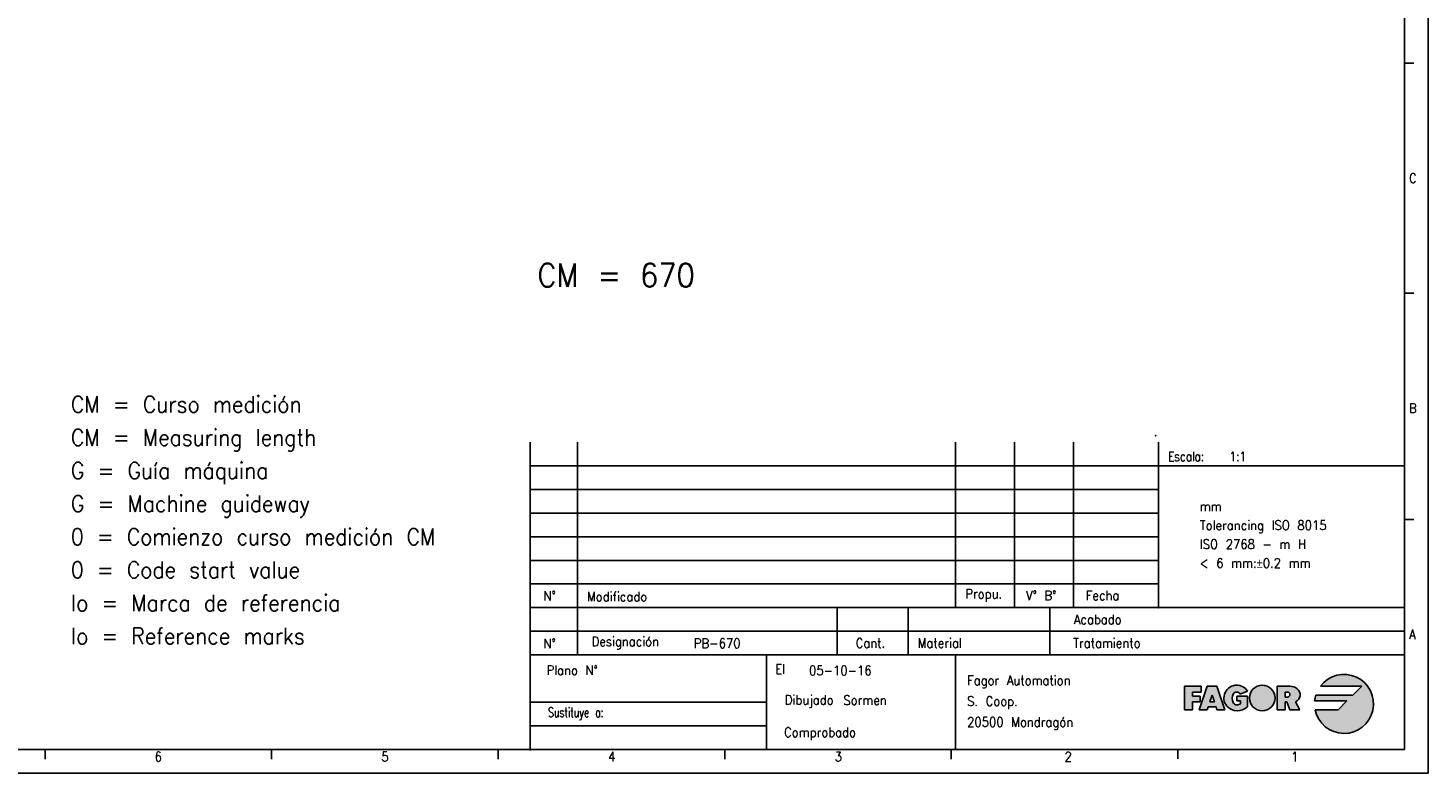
# Model space of a CAD drawing. Header units: millimetres. Extents: x -235 to 1849, y -109 to 485.
# Tile 18 of 41: x 309 to 605, y -109 to 48. Entities that reach past the tile are written whole.
import ezdxf

# ---------------------------------------------------------------- set-up
doc = ezdxf.new("R2010")
doc.units = ezdxf.units.MM
doc.layers.add('1', color=7, linetype='Continuous')
doc.styles.add('CONVERTER_11', font='txt.shx', dxfattribs={"width": 0.9})
doc.styles.add('CONVERTER_12', font='txt.shx', dxfattribs={"width": 0.72})
doc.styles.add('CONVERTER_13', font='txt.shx', dxfattribs={"width": 0.81})

# ---------------------------------------------------------------- blocks, each defined once
blk = doc.blocks.new('tolerancias__109', base_point=(547.2149843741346, -37.82507050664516))
at = {"layer": '1', "color": 7}
blk.add_point((547.2149843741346, -37.82507050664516), dxfattribs=at)
blk = doc.blocks.new('tolerancias__110', base_point=(547.8144653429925, -74.22039922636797))
at = {"layer": '1', "color": 7}
blk.add_point((547.8144653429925, -74.22039922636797), dxfattribs=at)
blk = doc.blocks.new('Marco_a1', base_point=(184.8144653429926, 187.7796007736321))
at = {"layer": '1', "linetype": 'Continuous'}
h = blk.add_hatch(color=2, dxfattribs=at)
edge = h.paths.add_edge_path()
edge.add_line((590.7861250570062, -90.84599406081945), (588.9111250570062, -92.72099406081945))
edge.add_line((588.9111250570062, -92.72099406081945), (581.0740050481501, -92.72099406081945))
edge.add_arc((587.0361250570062, -94.59599406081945), 6.250000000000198, 162.5423968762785, 174.2608295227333)
edge.add_line((580.8174535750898, -93.97099406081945), (587.6611250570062, -93.97099406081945))
edge.add_line((587.6611250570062, -93.97099406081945), (585.7861250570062, -95.84599406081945))
edge.add_line((585.7861250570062, -95.84599406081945), (580.9124007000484, -95.84599406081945))
edge.add_arc((587.0361250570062, -94.59599406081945), 6.249999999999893, 191.5369590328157, 503.130102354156)
edge.add_line((582.0361250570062, -90.84599406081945), (590.7861250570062, -90.84599406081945))
blk.add_hatch(color=2, dxfattribs=at).paths.add_polyline_path([(556.8277917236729, -92.09599406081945), (554.9527917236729, -92.09599406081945), (554.9527917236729, -92.92932739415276), (556.6194583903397, -92.92932739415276), (556.6194583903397, -93.76266072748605), (556.6194583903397, -94.17932739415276), (554.9527917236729, -94.17932739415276), (554.9527917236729, -95.84599406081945), (553.2861250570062, -95.84599406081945), (553.2861250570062, -90.84599406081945), (556.8277917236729, -90.84599406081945)])
h = blk.add_hatch(color=2, dxfattribs=at)
h.paths.add_polyline_path([(560.1611250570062, -95.84599406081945), (559.9527917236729, -95.22099406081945), (558.2861250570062, -95.22099406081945), (558.0777917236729, -95.84599406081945), (556.4111250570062, -95.84599406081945), (558.0777917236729, -90.84599406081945), (560.1611250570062, -90.84599406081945), (561.8277917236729, -95.84599406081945)])
h.paths.add_polyline_path([(559.1194583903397, -92.72099406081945), (558.6333472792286, -94.17932739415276), (559.6055695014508, -94.17932739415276)], flags=16)
h = blk.add_hatch(color=2, dxfattribs=at)
edge = h.paths.add_edge_path()
edge.add_line((564.3312465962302, -92.92932739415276), (564.3312465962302, -93.97099406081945))
edge.add_line((564.3312465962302, -93.97099406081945), (565.1645799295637, -93.97099406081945))
edge.add_line((565.1645799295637, -93.97099406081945), (565.1645799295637, -94.59599406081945))
edge.add_arc((564.3312465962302, -93.03349406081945), 1.770833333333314, 270, 298.0724869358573, ccw=False)
edge.add_arc((564.3312465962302, -93.97099406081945), 0.8333333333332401, 202.6198649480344, 270, ccw=False)
edge.add_arc((565.5812465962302, -93.45016072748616), 2.187499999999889, 154.6230664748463, 202.619864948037, ccw=False)
edge.add_arc((564.3288787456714, -92.92933074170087), 0.835386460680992, 29.91899816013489, 150.0810018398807, ccw=False)
edge.add_line((565.0529344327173, -92.51266072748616), (566.6099690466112, -91.88766072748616))
edge.add_arc((564.3277917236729, -93.34599406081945), 2.708333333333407, 32.57897039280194, 90)
edge.add_arc((564.3277917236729, -93.34599406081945), 2.7083333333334, 90, 219.5977388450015)
edge.add_arc((564.506467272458, -92.95005454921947), 3.104272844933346, 223.1289646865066, 312.983270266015)
edge.add_line((566.622913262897, -95.22099406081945), (566.622913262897, -92.92932739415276))
edge.add_line((566.622913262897, -92.92932739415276), (564.3312465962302, -92.92932739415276))
h = blk.add_hatch(color=2, dxfattribs=at)
edge = h.paths.add_edge_path()
edge.add_arc((569.7442851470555, -93.34599406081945), 2.708333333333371, 0, 360)
h = blk.add_hatch(color=2, dxfattribs=at)
edge = h.paths.add_edge_path()
edge.add_arc((576.1012248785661, -92.66967744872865), 1.643411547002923, -66.7233294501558, 50.761309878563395, ccw=False)
edge.add_line((576.7506542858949, -94.17932739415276), (577.6772287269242, -95.84599406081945))
edge.add_line((577.6772287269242, -95.84599406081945), (575.595503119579, -95.84599406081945))
edge.add_line((575.595503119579, -95.84599406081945), (574.970503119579, -94.17932739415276))
edge.add_line((574.970503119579, -94.17932739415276), (574.5538364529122, -94.17932739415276))
edge.add_line((574.5538364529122, -94.17932739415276), (574.5538364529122, -95.84599406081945))
edge.add_line((574.5538364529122, -95.84599406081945), (572.8871697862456, -95.84599406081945))
edge.add_line((572.8871697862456, -95.84599406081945), (572.8871697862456, -90.84599406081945))
edge.add_line((572.8871697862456, -90.84599406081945), (574.5538364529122, -90.84599406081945))
edge.add_line((574.5538364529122, -90.84599406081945), (575.595503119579, -90.84599406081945))
edge.add_arc((575.595503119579, -93.28889939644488), 2.442905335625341, 50.76130987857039, 90, ccw=False)
edge = h.paths.add_edge_path(flags=16)
edge.add_arc((575.0746697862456, -92.61682739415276), 0.5208333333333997, 270, 450)
edge.add_line((575.0746697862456, -92.09599406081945), (574.5538364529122, -92.09599406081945))
edge.add_line((574.5538364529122, -92.09599406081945), (574.5538364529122, -93.13766072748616))
edge.add_line((574.5538364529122, -93.13766072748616), (575.0746697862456, -93.13766072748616))
at = {"layer": '1', "color": 2, "linetype": 'Continuous'}
for p, q in [((604.8144653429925, -109.220399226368), (604.8144653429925, 484.7796007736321)), ((601.8144653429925, 40.97960077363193), (599.8144653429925, 40.97960077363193)), ((601.8144653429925, -7.68706589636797), (599.8144653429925, -7.68706589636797)), ((414.8144653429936, -44.22039922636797), (599.8144653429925, -44.22039922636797)), ((414.8144653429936, -49.22039922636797), (547.8144653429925, -49.22039922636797)), ((414.8144653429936, -54.22039922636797), (547.8144653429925, -54.22039922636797)), ((601.8144653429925, -55.55373255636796), (599.8144653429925, -55.55373255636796)), ((414.8144653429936, -59.22039922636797), (547.8144653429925, -59.22039922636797)), ((414.8144653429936, -64.22039922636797), (547.8144653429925, -64.22039922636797)), ((414.8144653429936, -69.22039922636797), (547.8144653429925, -69.22039922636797)), ((599.8144653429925, -79.22039922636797), (414.8144653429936, -79.22039922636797)), ((553.2861250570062, -90.84599406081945), (556.8277917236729, -90.84599406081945)), ((553.2861250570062, -95.84599406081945), (553.2861250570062, -90.84599406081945)), ((556.4111250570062, -95.84599406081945), (558.0777917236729, -90.84599406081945)), ((556.8277917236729, -90.84599406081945), (556.8277917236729, -92.09599406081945)), ((558.0777917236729, -90.84599406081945), (560.1611250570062, -90.84599406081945)), ((560.1611250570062, -90.84599406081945), (561.8277917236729, -95.84599406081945)), ((572.8871697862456, -90.84599406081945), (574.5538364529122, -90.84599406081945)), ((572.8871697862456, -95.84599406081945), (572.8871697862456, -90.84599406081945)), ((574.5538364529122, -90.84599406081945), (575.595503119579, -90.84599406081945)), ((582.0361250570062, -90.84599406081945), (590.7861250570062, -90.84599406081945)), ((590.7861250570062, -90.84599406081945), (588.9111250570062, -92.72099406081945)), ((554.9527917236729, -92.09599406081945), (554.9527917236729, -92.92932739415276)), ((556.8277917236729, -92.09599406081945), (554.9527917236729, -92.09599406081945)), ((554.9527917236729, -92.92932739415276), (556.6194583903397, -92.92932739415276)), ((554.9527917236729, -94.17932739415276), (554.9527917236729, -95.84599406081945)), ((556.6194583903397, -94.17932739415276), (554.9527917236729, -94.17932739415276)), ((556.6194583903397, -92.92932739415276), (556.6194583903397, -93.76266072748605)), ((556.6194583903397, -93.76266072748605), (556.6194583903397, -94.17932739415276)), ((559.1194583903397, -92.72099406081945), (558.6333472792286, -94.17932739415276)), ((558.6333472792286, -94.17932739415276), (559.6055695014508, -94.17932739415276)), ((559.6055695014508, -94.17932739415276), (559.1194583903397, -92.72099406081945)), ((564.3312465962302, -92.92932739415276), (566.622913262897, -92.92932739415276)), ((564.3312465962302, -92.92932739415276), (564.3312465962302, -93.97099406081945)), ((564.3312465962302, -93.97099406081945), (565.1645799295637, -93.97099406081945)), ((565.0529344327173, -92.51266072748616), (566.6099690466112, -91.88766072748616)), ((565.1645799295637, -93.97099406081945), (565.1645799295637, -94.59599406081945)), ((566.622913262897, -95.22099406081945), (566.622913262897, -92.92932739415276)), ((574.5538364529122, -92.09599406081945), (575.0746697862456, -92.09599406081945)), ((574.5538364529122, -93.13766072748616), (574.5538364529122, -92.09599406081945)), ((575.0746697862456, -93.13766072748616), (574.5538364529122, -93.13766072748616)), ((574.5538364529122, -95.84599406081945), (574.5538364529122, -94.17932739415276)), ((574.5538364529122, -94.17932739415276), (574.970503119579, -94.17932739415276)), ((574.970503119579, -94.17932739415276), (575.595503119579, -95.84599406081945)), ((576.7506542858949, -94.17932739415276), (577.6772287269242, -95.84599406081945)), ((580.8174535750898, -93.97099406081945), (587.6611250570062, -93.97099406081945)), ((588.9111250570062, -92.72099406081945), (581.0740050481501, -92.72099406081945)), ((587.6611250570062, -93.97099406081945), (585.7861250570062, -95.84599406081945)), ((554.9527917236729, -95.84599406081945), (553.2861250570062, -95.84599406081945)), ((558.0777917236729, -95.84599406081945), (556.4111250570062, -95.84599406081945)), ((558.2861250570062, -95.22099406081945), (558.0777917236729, -95.84599406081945)), ((559.9527917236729, -95.22099406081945), (558.2861250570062, -95.22099406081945)), ((560.1611250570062, -95.84599406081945), (559.9527917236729, -95.22099406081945)), ((561.8277917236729, -95.84599406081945), (560.1611250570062, -95.84599406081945)), ((572.8871697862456, -95.84599406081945), (574.5538364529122, -95.84599406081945)), ((575.595503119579, -95.84599406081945), (577.6772287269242, -95.84599406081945)), ((585.7861250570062, -95.84599406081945), (580.9124007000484, -95.84599406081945)), ((414.8144653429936, -99.22039922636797), (464.8144653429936, -99.22039922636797)), ((312.1674065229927, -104.2667880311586), (312.1674065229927, -106.2667880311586)), ((360.1085829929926, -104.2667880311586), (360.1085829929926, -106.2667880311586)), ((408.0497594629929, -104.2667880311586), (408.0497594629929, -106.2667880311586)), ((455.9909359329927, -104.2667880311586), (455.9909359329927, -106.2667880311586)), ((503.9321124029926, -104.2667880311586), (503.9321124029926, -106.2667880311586)), ((551.8732888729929, -104.220399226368), (551.8732888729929, -106.220399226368)), ((-235.1855346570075, -109.220399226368), (604.8144653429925, -109.220399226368))]:
    blk.add_line(p, q, dxfattribs=at)
at = {"layer": '1', "color": 7, "linetype": 'Continuous'}
for p, q in [((599.8144653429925, -104.220399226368), (599.8144653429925, 479.7796007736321)), ((414.8144653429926, -104.220399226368), (414.8144653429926, -39.22039922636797)), ((424.8144653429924, -84.22039922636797), (424.8144653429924, -39.22039922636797)), ((504.8144653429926, -74.22039922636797), (504.8144653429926, -39.22039922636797)), ((517.3144653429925, -74.22039922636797), (517.3144653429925, -39.22039922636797)), ((529.8144653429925, -74.22039922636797), (529.8144653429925, -39.22039922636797)), ((547.8144653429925, -74.22039922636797), (547.8144653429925, -39.22039922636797)), ((414.8144653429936, -74.22039922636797), (599.8144653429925, -74.22039922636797)), ((479.8144653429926, -74.22039922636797), (479.8144653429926, -84.22039922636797)), ((494.8144653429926, -74.22039922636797), (494.8144653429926, -84.22039922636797)), ((524.8144653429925, -74.22039922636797), (524.8144653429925, -84.22039922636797)), ((414.8144653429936, -84.22039922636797), (599.8144653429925, -84.22039922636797)), ((464.8144653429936, -84.22039922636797), (464.8144653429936, -94.22039922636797)), ((504.8144653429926, -84.22039922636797), (504.8144653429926, -104.220399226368)), ((414.8144653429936, -94.22039922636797), (464.8144653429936, -94.22039922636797)), ((464.8144653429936, -94.22039922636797), (464.8144653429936, -99.22039922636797)), ((464.8144653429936, -99.22039922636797), (464.8144653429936, -104.220399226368)), ((-215.1855346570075, -104.2203992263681), (599.8144653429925, -104.220399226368))]:
    blk.add_line(p, q, dxfattribs=at)
at = {"layer": '1', "color": 6, "linetype": 'Continuous'}
blk.add_line((414.8144653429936, -44.45543519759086), (414.8144653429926, -104.4554351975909), dxfattribs=at)
at = {"layer": '1', "color": 2, "linetype": 'Continuous'}
blk.add_circle((569.7442851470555, -93.34599406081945), 2.708333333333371, dxfattribs=at)
for centre, radius, start, end in [((587.0361250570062, -94.59599406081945), 6.249999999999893, 191.5369590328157, 143.130102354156), ((564.3277917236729, -93.34599406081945), 2.7083333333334, 90, 219.5977388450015), ((564.3277917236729, -93.34599406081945), 2.708333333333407, 32.57897039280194, 90), ((575.595503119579, -93.28889939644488), 2.442905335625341, 50.76130987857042, 90), ((576.1012248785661, -92.66967744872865), 1.643411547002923, 293.2766705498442, 50.76130987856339), ((565.5812465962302, -93.45016072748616), 2.187499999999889, 154.6230664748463, 202.619864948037), ((564.3312465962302, -93.97099406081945), 0.8333333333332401, 202.6198649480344, 270), ((564.3288787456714, -92.92933074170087), 0.835386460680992, 29.9189981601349, 150.0810018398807), ((564.3312465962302, -93.03349406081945), 1.770833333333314, 270, 298.0724869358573), ((575.0746697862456, -92.61682739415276), 0.5208333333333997, 270, 90), ((587.0361250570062, -94.59599406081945), 6.250000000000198, 162.5423968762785, 174.2608295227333), ((564.506467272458, -92.95005454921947), 3.104272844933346, 223.1289646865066, 312.983270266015)]:
    blk.add_arc(centre, radius, start, end, dxfattribs=at)
at = {"layer": '1', "color": 2}
for s, style, width, p in [('Escala:   1:1', 'CONVERTER_13', 0.81, (549.8144653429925, -43.22039922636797)), ('El', 'CONVERTER_11', 0.9, (466.6709961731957, -88.22039922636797))]:
    blk.add_text(s, height=2, dxfattribs=dict(at, style=style, width=width)).set_placement(p)
at = {"layer": '1', "color": 2, "char_height": 2}
for s, insert, attachment_point, line_spacing_factor, style in [('C', (600.8144653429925, 16.64626743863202), 4, 1.20048019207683, 'CONVERTER_11'), ('B', (600.8144653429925, -32.02039922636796), 4, 1.20048019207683, 'CONVERTER_11'), ('N°', (418.9359217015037, -71.72039922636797), 5, 1.32052821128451, 'CONVERTER_11'), ('Modificado', (426.8411380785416, -71.88881551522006), 4, 1.32052821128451, 'CONVERTER_11'), ('Propu.', (506.9021583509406, -71.65264731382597), 4, 1.32052821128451, 'CONVERTER_11'), ('V° B°', (519.7389604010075, -71.65264731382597), 4, 1.20048019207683, 'CONVERTER_11'), ('Fecha', (532.4083241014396, -71.65264731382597), 4, 1.32052821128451, 'CONVERTER_11'), ('Acabado', (539.9804469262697, -76.72039922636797), 6, 1.32052821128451, 'CONVERTER_11'), ('A', (600.8144653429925, -79.88706589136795), 4, 1.20048019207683, 'CONVERTER_11'), ('N°', (418.9359217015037, -81.79714185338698), 5, 1.32052821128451, 'CONVERTER_11'), ('Designación', (427.8144653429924, -81.72039922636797), 4, 1.32052821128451, 'CONVERTER_11'), ('Cant.', (486.8144653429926, -81.72039922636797), 5, 1.32052821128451, 'CONVERTER_11'), ('Material', (496.8144653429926, -81.72039922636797), 4, 1.32052821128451, 'CONVERTER_11'), ('Tratamiento', (543.9804469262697, -81.72039922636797), 6, 1.32052821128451, 'CONVERTER_11'), ('Plano N°', (429.1464032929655, -87.47591680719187), 6, 1.32052821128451, 'CONVERTER_11'), ('Fagor Automation\\PS. Coop.\\P20500 Mondragón', (507.2878943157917, -94.35581747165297), 4, 1.32052821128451, 'CONVERTER_11'), ('Dibujado', (479.0343105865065, -94.08862644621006), 6, 1.32052821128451, 'CONVERTER_11'), ('Sustituye a:', (430.3748860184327, -96.72039922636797), 6, 1.32052821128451, 'CONVERTER_12'), ('Comprobado', (483.7576746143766, -100.9375042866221), 6, 1.32052821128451, 'CONVERTER_11'), ('6', (335.3248856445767, -105.7667880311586), 4, 1.20048019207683, 'CONVERTER_11'), ('5', (383.2986028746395, -105.7667880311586), 4, 1.20048019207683, 'CONVERTER_11'), ('4', (431.3096997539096, -105.7667880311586), 4, 1.20048019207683, 'CONVERTER_11'), ('3', (479.2377337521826, -105.7667880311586), 4, 1.20048019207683, 'CONVERTER_11'), ('2', (527.9027006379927, -105.7667880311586), 4, 1.20048019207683, 'CONVERTER_11'), ('1', (575.8438771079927, -105.7667880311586), 4, 1.20048019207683, 'CONVERTER_11')]:
    blk.add_mtext(s, dxfattribs=dict(at, insert=insert, attachment_point=attachment_point, line_spacing_factor=line_spacing_factor, style=style))
blk = doc.blocks.new('Top', base_point=(184.8144653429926, 187.7796007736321))
blk.add_blockref('Marco_a1', (184.8144653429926, 187.7796007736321))
blk = doc.blocks.new('_dummy_frame__111', base_point=(-235.1855346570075, -174.5728945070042))
blk.add_blockref('Top', (184.8144653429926, 187.7796007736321))
blk = doc.blocks.new('_dummy_frame__112', base_point=(-346.4995658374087, -309.5127608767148))
at = {"layer": '1'}
for name, p in [('_dummy_frame__111', (-235.1855346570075, -174.5728945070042)), ('tolerancias__109', (547.2149843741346, -37.82507050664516)), ('tolerancias__110', (547.8144653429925, -74.22039922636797))]:
    blk.add_blockref(name, p, dxfattribs=at)
at = {"layer": '1', "color": 2, "style": 'CONVERTER_11', "width": 0.9}
for s, height, p in [('CM = 670', 5, (416.3629828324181, -6.36472707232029)), ('PB-670', 2, (449.456998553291, -82.7704903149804)), ('05-10-16', 2, (473.818146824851, -88.5197412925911)), ('Sormen', 2, (481.0997795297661, -94.81625236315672))]:
    blk.add_text(s, height=height, dxfattribs=at).set_placement(p)
at = {"layer": '1', "color": 2, "insert": (556.53543961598, -65.7993288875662), "char_height": 2, "attachment_point": 7, "line_spacing_factor": 1.20048019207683, "style": 'CONVERTER_11'}
blk.add_mtext('mm\\PTolerancing ISO 8015\\PISO 2768 - m H\\P< 6 mm:{\\Fgdt;`}0.2 mm', dxfattribs=at)

msp = doc.modelspace()

# ---------------------------------------------------------------- block references
at = {"layer": '1'}
msp.add_blockref('_dummy_frame__112', (-346.4995658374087, -309.5127608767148), dxfattribs=at)

# ---------------------------------------------------------------- texts
at = {"layer": '1', "color": 2, "insert": (317.652136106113, -81.985218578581), "char_height": 3.5, "attachment_point": 7, "line_spacing_factor": 1.20048019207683, "style": 'CONVERTER_11'}
msp.add_mtext('CM = Curso medición\\PCM = Measuring length\\PG = Guía máquina\\PG = Machine guideway     \\P0 = Comienzo curso medición CM\\P0 = Code start value\\PIo = Marca de referencia\\PIo = Reference marks', dxfattribs=at)

doc.saveas('drawing.dxf')
